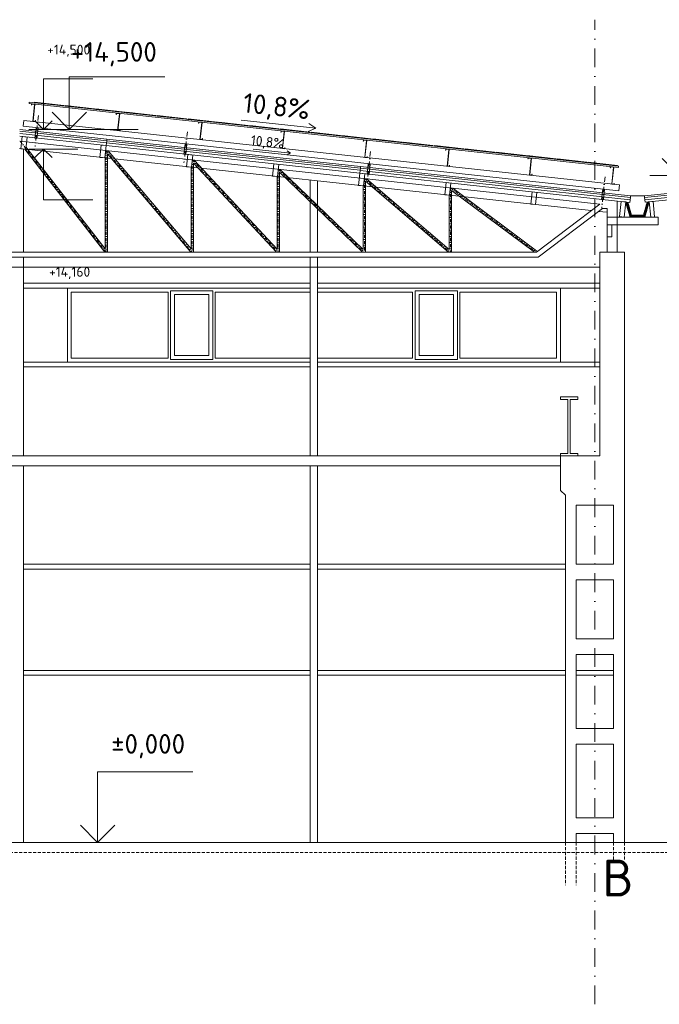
# Model space of a CAD drawing. Header units: millimetres. Extents: x -746391 to 410178, y -169697 to 100555.
# Tile 155 of 179: x 338028 to 351038, y -169697 to -149677. Entities that reach past the tile are written whole.
import ezdxf
from ezdxf.enums import TextEntityAlignment as Align

# ---------------------------------------------------------------- set-up
doc = ezdxf.new("R2010")
doc.units = ezdxf.units.MM
for name, pattern in [('CENTERX2', [101.6, 63.5, -12.7, 12.7, -12.7]), ('DASHDOT', [25.4, 12.7, -6.35, 0, -6.35]), ('HIDDEN', [9.525, 6.35, -3.175])]:
    doc.linetypes.add(name, pattern=pattern)
doc.layers.get('0').update_dxf_attribs({"color": 9})
for name, color, linetype, lineweight in [('A99_FVE_řez', 9, 'Continuous', 5), ('A99_N_kce-pohl', 9, 'Continuous', 9), ('A99_N_kce-rez-sil', 9, 'Continuous', 18), ('A99_N_koty-100', 9, 'Continuous', 9), ('A99_N_koty-200-vysk', 9, 'Continuous', 9), ('A99_N_koty-vysk', 9, 'Continuous', 5), ('A99_N_sraf', 9, 'Continuous', 0), ('A99_N_txt-popis-200', 9, 'Continuous', 5), ('A99_S_kce-pohl', 9, 'Continuous', 5), ('A99_S_kce-rez-sil', 9, 'Continuous', 15), ('A99_S_osy', 9, 'CENTERX2', 5), ('A99_S_sraf', 9, 'Continuous', 9)]:
    doc.layers.add(name, color=color, linetype=linetype, lineweight=lineweight)
doc.styles.add('A99_kota', font='isocpeur.ttf', dxfattribs={"height": 2})
doc.styles.add('ad_popis 100', font='isocpeur.ttf', dxfattribs={"height": 200})
doc.linetypes.add('IZOLACE', pattern='A,0.00254,-2.54,[134,ltypeshp.shx,S=2.54,R=0,X=-2.54,Y=0],-5.08,[134,ltypeshp.shx,S=2.54,R=180,X=2.54,Y=0],-2.54', length=10.16254)

# ---------------------------------------------------------------- blocks, each defined once
blk = doc.blocks.new('*U24')
at = {"color": 0, "linetype": 'ByBlock', "lineweight": -2}
blk.add_line((-3, 0), (7, 0), dxfattribs=at)
for points in [[(-1.75, -1.75), (0, 0), (1.75, -1.75)], [(0, 0), (0, -10.3), (0, -10.3), (10, -10.3)]]:
    blk.add_lwpolyline(points, dxfattribs=at)
at = {"color": 0, "linetype": 'ByBlock', "lineweight": -2, "style": 'A99_kota'}
for tag, p in [('VYSKA', (9.5, -7.55)), ('POPIS', (9.5, -10.8))]:
    blk.add_attdef(tag, text='', height=2, dxfattribs=at).set_placement(p, align=Align.TOP_RIGHT)
blk = doc.blocks.new('*U23')
at = {"color": 0, "linetype": 'ByBlock', "lineweight": -2}
blk.add_line((-3, 0), (7, 0), dxfattribs=at)
for points in [[(0, 0), (0, 10.3), (0, 10.3), (10, 10.3)], [(-1.75, 1.75), (0, 0), (1.75, 1.75)]]:
    blk.add_lwpolyline(points, dxfattribs=at)
at = {"color": 0, "linetype": 'ByBlock', "lineweight": -2, "style": 'A99_kota'}
for tag, p in [('VYSKA', (9.5, 13.05)), ('POPIS', (9.5, 9.8))]:
    blk.add_attdef(tag, text='', height=2, dxfattribs=at).set_placement(p, align=Align.TOP_RIGHT)
blk = doc.blocks.new('*U64')
at = {"color": 0, "linetype": 'ByBlock', "lineweight": -2}
blk.add_line((-3, 0), (7, 0), dxfattribs=at)
for points in [[(0, 0), (0, 5.35), (0, 5.35), (9.7, 5.35)], [(-1.75, 1.75), (0, 0), (1.75, 1.75)]]:
    blk.add_lwpolyline(points, dxfattribs=at)
at = {"color": 0, "linetype": 'ByBlock', "lineweight": -2, "style": 'A99_kota'}
blk.add_attdef('POPIS', text='', height=2, rotation=360, dxfattribs=at).set_placement((9.2, 5.85), align=Align.BOTTOM_RIGHT)
blk.add_attdef('VYSKA', text='', height=2, rotation=360, dxfattribs=at).set_placement((9.2, 4.6), align=Align.TOP_RIGHT)
blk = doc.blocks.new('*U31')
at = {"color": 0, "linetype": 'ByBlock', "lineweight": -2}
blk.add_line((-3, 0), (7, 0), dxfattribs=at)
for points in [[(0, 0), (0, 7.2), (0, 7.2), (9.7, 7.2)], [(-1.75, 1.75), (0, 0), (1.75, 1.75)]]:
    blk.add_lwpolyline(points, dxfattribs=at)
at = {"color": 0, "linetype": 'ByBlock', "lineweight": -2, "style": 'A99_kota'}
for tag, p in [('VYSKA', (9.2, 9.95)), ('POPIS', (9.2, 6.7))]:
    blk.add_attdef(tag, text='', height=2, dxfattribs=at).set_placement(p, align=Align.TOP_RIGHT)
blk = doc.blocks.new('*U47')
at = {"color": 0, "linetype": 'ByBlock', "lineweight": -2}
blk.add_line((-3, 0), (7, 0), dxfattribs=at)
for points in [[(0, 0), (0, 5), (0, 5), (9.7, 5)], [(-1.75, 1.75), (0, 0), (1.75, 1.75)]]:
    blk.add_lwpolyline(points, dxfattribs=at)
at = {"color": 0, "linetype": 'ByBlock', "lineweight": -2, "style": 'A99_kota'}
for tag, p in [('VYSKA', (9.2, 7.75)), ('POPIS', (9.2, 4.5))]:
    blk.add_attdef(tag, text='', height=2, dxfattribs=at).set_placement(p, align=Align.TOP_RIGHT)

msp = doc.modelspace()

# ---------------------------------------------------------------- hatches: boundary and pattern name
at = {"layer": 'A99_S_sraf', "lineweight": 0, "transparency": 33554562}
h = msp.add_hatch(dxfattribs=at)
h.set_pattern_fill('HONEY', color=256, scale=75, angle=-90)
h.set_pattern_definition([(182.86, (350454.036, -153570.069), (-13.63988, -8.81053), [9.375, -18.75]), (302.86, (350454.036, -153570.069), (14.45009, -7.40722), [9.375, -18.75]), (242.86, (350454.036, -153570.069), (0.8102, -16.21775), [-18.75, 9.375])])
h.paths.add_polyline_path([(350442.4, -153692.5), (350743.3, -153691.2), (350832.9, -153381.8), (350790, -153386.1), (350712.6, -153653.5), (350472.7, -153653.5), (350395.8, -153387.8), (350352.8, -153383.2)])

# ---------------------------------------------------------------- linework, layer by layer
at = {"layer": 'A99_FVE_řez', "lineweight": 5, "ltscale": 2}
for points in [[(350205.8, -152683.2), (338218.5, -151384.2), (338221.7, -151354.4), (350209, -152653.4)], [(338332.3, -151401.6), (338272.6, -151395.1), (338270.4, -151415), (338265.5, -151414.5), (338268.2, -151389.6), (338337.8, -151397.1), (338300.6, -151740.1), (338340.4, -151744.4), (338342.5, -151724.6), (338347.5, -151725.1), (338344.8, -151750), (338295.1, -151744.6), (338332.3, -151401.6)], [(338326.1, -151365.7), (338327.2, -151355.8), (338923.7, -151420.4), (338922.6, -151430.3)], [(338949.9, -151433.3), (338951, -151423.4), (339547.5, -151488), (339546.4, -151497.9)], [(339576.3, -151501.2), (339577.3, -151491.2), (340173.8, -151555.9), (340172.8, -151565.8)], [(350230.2, -153037.9), (338111.2, -151724.6), (338098.2, -151843.9), (350217.3, -153157.2)], [(340057.2, -151588.5), (339997.5, -151582), (339995.4, -151601.9), (339990.4, -151601.4), (339993.1, -151576.5), (340062.7, -151584.1), (340025.5, -151927.1), (340065.3, -151931.4), (340067.4, -151911.5), (340072.4, -151912), (340069.7, -151936.9), (340020, -151931.5), (340057.2, -151588.5)], [(340200.1, -151568.8), (340201.2, -151558.8), (340797.7, -151623.5), (340796.6, -151633.4)], [(340824, -151636.4), (340825, -151626.4), (341421.5, -151691.1), (341420.5, -151701)], [(341450.3, -151704.3), (341451.4, -151694.3), (342047.9, -151759), (342046.8, -151768.9)], [(341732.3, -151770), (341672.7, -151763.6), (341670.5, -151783.4), (341665.6, -151782.9), (341668.3, -151758.1), (341737.9, -151765.6), (341700.7, -152108.6), (341740.5, -152112.9), (341742.6, -152093), (341747.6, -152093.6), (341744.9, -152118.4), (341695.2, -152113), (341732.3, -151770)], [(342079.1, -151772.4), (342080.2, -151762.5), (342676.7, -151827.1), (342675.6, -151837)], [(342705.4, -151840.3), (342706.5, -151830.3), (343303, -151895), (343302, -151904.9)], [(343329.3, -151907.9), (343330.4, -151897.9), (343926.9, -151962.6), (343925.8, -151972.5)], [(343407.5, -151951.6), (343347.9, -151945.1), (343345.7, -151965), (343340.8, -151964.4), (343343.5, -151939.6), (343413.1, -151947.1), (343375.9, -152290.1), (343415.6, -152294.4), (343417.8, -152274.6), (343422.8, -152275.1), (343420.1, -152299.9), (343370.4, -152294.6), (343407.5, -151951.6)], [(343955.6, -151975.8), (343956.7, -151965.8), (344553.2, -152030.5), (344552.1, -152040.4)], [(344579.5, -152043.4), (344580.6, -152033.4), (345177.1, -152098.1), (345176, -152108)], [(345082.7, -152133.1), (345023.1, -152126.6), (345020.9, -152146.5), (345016, -152146), (345018.7, -152121.1), (345088.2, -152128.7), (345051.1, -152471.7), (345090.8, -152476), (345093, -152456.1), (345098, -152456.6), (345095.3, -152481.5), (345045.6, -152476.1), (345082.7, -152133.1)], [(345807.3, -152176.4), (345808.4, -152166.5), (345211.9, -152101.8), (345210.8, -152111.8)], [(346431.1, -152244), (346432.2, -152234.1), (345835.7, -152169.4), (345834.6, -152179.4)], [(347062.4, -152312.4), (347063.5, -152302.5), (346467, -152237.8), (346465.9, -152247.8)], [(346757.9, -152314.6), (346698.3, -152308.2), (346696.1, -152328.1), (346691.1, -152327.5), (346693.8, -152302.7), (346763.4, -152310.2), (346726.3, -152653.2), (346766, -152657.5), (346768.2, -152637.6), (346773.2, -152638.2), (346770.5, -152663), (346720.8, -152657.6), (346757.9, -152314.6)], [(347686.3, -152380), (347687.4, -152370.1), (347090.9, -152305.4), (347089.8, -152315.4)], [(348312.6, -152447.9), (348313.7, -152438), (347717.2, -152373.3), (347716.1, -152383.3)], [(348936.5, -152515.5), (348937.5, -152505.6), (348341, -152440.9), (348340, -152450.9)], [(348433.1, -152496.2), (348373.5, -152489.7), (348371.3, -152509.6), (348366.3, -152509), (348369, -152484.2), (348438.6, -152491.7), (348401.5, -152834.7), (348441.2, -152839), (348443.4, -152819.2), (348448.4, -152819.7), (348445.7, -152844.5), (348395.9, -152839.2), (348433.1, -152496.2)], [(349562.8, -152583.4), (349563.9, -152573.4), (348967.4, -152508.8), (348966.3, -152518.7)], [(350184.2, -152650.7), (350185.2, -152640.8), (349588.7, -152576.1), (349587.7, -152586.1)], [(350105.8, -152677.4), (350046.2, -152671), (350044, -152690.9), (350039, -152690.3), (350041.7, -152665.5), (350111.3, -152673), (350074.2, -153016), (350113.9, -153020.3), (350116.1, -153000.4), (350121.1, -153001), (350118.4, -153025.8), (350068.7, -153020.4), (350105.8, -152677.4)]]:
    msp.add_lwpolyline(points, close=True, dxfattribs=at)
at = {"layer": 'A99_FVE_řez', "linetype": 'DASHDOT', "lineweight": 5, "ltscale": 8}
for points in [[(338408.5, -151626.2), (338340.1, -152257.6)], [(341438.3, -151954.6), (341369.8, -152585.9)], [(345163.1, -152358.2), (345094.7, -152989.5)], [(349933.5, -152875.2), (349865.1, -153506.5)]]:
    msp.add_lwpolyline(points, dxfattribs=at)
at = {"layer": 'A99_FVE_řez', "lineweight": 5}
for points in [[(338361.1, -151877.6), (338400.9, -151881.9), (338378.3, -152090.7), (338338.5, -152086.4)], [(341390.9, -152205.9), (341430.7, -152210.2), (341408, -152419), (341368.3, -152414.7)], [(345115.7, -152609.6), (345155.5, -152613.9), (345132.9, -152822.7), (345093.1, -152818.4)], [(349925.9, -153130.8), (349886.2, -153126.5), (349863.5, -153335.3), (349903.3, -153339.6)]]:
    msp.add_lwpolyline(points, close=True, dxfattribs=at)
at = {"layer": 'A99_N_kce-pohl', "lineweight": 5}
for p, q in [((339798.3, -152138.8), (344958.1, -152698)), ((344961.9, -152663.2), (339802.1, -152104)), ((339794, -152178.6), (344953.8, -152737.7))]:
    msp.add_line(p, q, dxfattribs=at)
at = {"layer": 'A99_N_kce-pohl'}
for p, q in [((343937.5, -155137.5), (338102.5, -155137.5)), ((338997.5, -156637.5), (338997.5, -155137.5)), ((338997.5, -155137.5), (343937.5, -155137.5)), ((344087.5, -155137.5), (349027.5, -155137.5)), ((349027.5, -155137.5), (349027.5, -156637.5)), ((339077.5, -155217.5), (339077.5, -156557.5)), ((341045, -155217.5), (339077.5, -155217.5)), ((341045, -156557.5), (341045, -155217.5)), ((343937.5, -155217.5), (342005, -155217.5)), ((342005, -156557.5), (342005, -155217.5)), ((344087.5, -155217.5), (346020, -155217.5)), ((346020, -156557.5), (346020, -155217.5)), ((346980, -155217.5), (348947.5, -155217.5)), ((346980, -156557.5), (346980, -155217.5)), ((348947.5, -155217.5), (348947.5, -156557.5)), ((343937.5, -156637.5), (338102.5, -156637.5)), ((343937.5, -156637.5), (338997.5, -156637.5)), ((339077.5, -156557.5), (341045, -156557.5)), ((342005, -156557.5), (343937.5, -156557.5)), ((346020, -156557.5), (344087.5, -156557.5)), ((349027.5, -156637.5), (344087.5, -156637.5)), ((348947.5, -156557.5), (346980, -156557.5))]:
    msp.add_line(p, q, dxfattribs=at)
at = {"layer": 'A99_N_kce-pohl', "lineweight": 5}
for points in [[(339798.3, -152138.8), (339802.1, -152104)], [(344958.1, -152698), (344961.9, -152663.2)], [(344961.9, -152663.2), (350452, -153258.1)], [(350736.5, -153291), (350733.1, -153256.2), (352743, -153055.2), (352752.5, -153149.7)], [(350448.5, -153292.9), (350452, -153258.1)], [(350452, -153258.1), (350733.3, -153258.1)]]:
    msp.add_lwpolyline(points, dxfattribs=at)
at = {"layer": 'A99_N_kce-pohl'}
for points in [[(341955, -156587.5), (341095, -156587.5), (341095, -155187.5), (341955, -155187.5)], [(341875, -156507.5), (341175, -156507.5), (341175, -155267.5), (341875, -155267.5)], [(346070, -156587.5), (346930, -156587.5), (346930, -155187.5), (346070, -155187.5)], [(346150, -156507.5), (346850, -156507.5), (346850, -155267.5), (346150, -155267.5)]]:
    msp.add_lwpolyline(points, close=True, dxfattribs=at)
at = {"layer": 'A99_N_kce-rez-sil'}
for p, q in [((338027.5, -151946.9), (339798.3, -152138.8)), ((350448.5, -153292.9), (344958.1, -152698)), ((350438.6, -153392.4), (344947.4, -152797.4))]:
    msp.add_line(p, q, dxfattribs=at)
at = {"layer": 'A99_N_kce-rez-sil', "lineweight": 5}
msp.add_lwpolyline([(339802.1, -152104), (338027.5, -151911.7)], dxfattribs=at)
at = {"layer": 'A99_N_kce-rez-sil'}
for points in [[(339787.6, -152238.2), (338027.5, -152047.5)], [(339787.6, -152238.2), (339798.3, -152138.8)], [(344947.4, -152797.4), (344958.1, -152698)], [(350746.5, -153390.5), (352756.5, -153189.5), (352746.5, -153090), (350736.5, -153291), (350746.5, -153390.5)], [(350438.6, -153392.4), (350448.5, -153292.9)]]:
    msp.add_lwpolyline(points, dxfattribs=at)
at = {"layer": 'A99_N_koty-100'}
for points in [[(343537.2, -152392.8), (342776.7, -152309.8)], [(343537.2, -152392.8), (343467, -152344.9)], [(343537.2, -152392.8), (343458.3, -152424.5)]]:
    msp.add_lwpolyline(points, dxfattribs=at)
at = {"layer": 'A99_N_koty-200-vysk', "lineweight": 5}
for points in [[(344051.1, -151884.4), (342530, -151719.5)], [(344051.1, -151884.4), (343893.4, -151947.8)], [(344051.1, -151884.4), (343910.6, -151788.7)]]:
    msp.add_lwpolyline(points, dxfattribs=at)
at = {"layer": 'A99_N_sraf', "color": 1, "linetype": 'IZOLACE', "lineweight": 0, "ltscale": 3}
for points in [[(338028, -151992.2), (339793.5, -152183.6)], [(350444.1, -153337.7), (344953.3, -152742.7)], [(350741.5, -153340.7), (352751.5, -153139.7)]]:
    msp.add_lwpolyline(points, dxfattribs=at)
at = {"layer": 'A99_S_kce-pohl'}
for p, q in [((349827.5, -153426.8), (338027.5, -152148.1)), ((349654.5, -153558.9), (338027.4, -152299)), ((338102.5, -152306.5), (338102.5, -154407.5)), ((338131.4, -152310.2), (339756.6, -154407.5)), ((338155.4, -152259.6), (339763.3, -154334.4)), ((339787.6, -152238.2), (344947.4, -152797.4)), ((339824.3, -152342.8), (341513.3, -154339.2)), ((339763.3, -152487.1), (339763.3, -154334.4)), ((339813.3, -152407.2), (339813.3, -154407.5)), ((339813.3, -152407.2), (341505.5, -154407.5)), ((341576.3, -152532.7), (343263.3, -154344)), ((341513.3, -152676.7), (341513.3, -154339.2)), ((341563.3, -152592.1), (341563.3, -154407.5)), ((341563.3, -152592.1), (343254.1, -154407.5)), ((343328.8, -152722.6), (345013.3, -154348.6)), ((343263.3, -152866.3), (343263.3, -154344)), ((343313.3, -152777.1), (343313.3, -154407.5)), ((343313.3, -152777.1), (345002.3, -154407.5)), ((343937.5, -152938.8), (343937.5, -154407.5)), ((345082.3, -152912.6), (346763.3, -154353.2)), ((344087.5, -152955.1), (344087.5, -154407.5)), ((345013.3, -153056), (345013.3, -154348.6)), ((345063.3, -152962.2), (345063.3, -154407.5)), ((345063.3, -152962.2), (346749.9, -154407.5)), ((346813.3, -153147.4), (346813.3, -154407.5)), ((346813.3, -153147.4), (348496.6, -154407.5)), ((346837.1, -153102.7), (348538.3, -154376.3)), ((346763.3, -153245.6), (346763.3, -154353.2)), ((348538.3, -154407.5), (349827.5, -153426.8)), ((348572, -154507.5), (349878.6, -153513.6)), ((349977.5, -153513.6), (349878.6, -153513.6)), ((349977.5, -154407.5), (349977.5, -153513.6)), ((350177.5, -154407.5), (350177.5, -153364.2)), ((349977.5, -153593.4), (349799.1, -153574)), ((327483, -154507.5), (348572, -154507.5)), ((327516.7, -154407.5), (348538.3, -154407.5)), ((338102.5, -154507.5), (338102.5, -158547.5)), ((343937.5, -154507.5), (343937.5, -158547.5)), ((344087.5, -154507.5), (344087.5, -158547.5)), ((349827.5, -154407.5), (349827.5, -158547.5)), ((349827.5, -154407.5), (350327.5, -154407.5)), ((350327.5, -154407.5), (350327.5, -166407.5)), ((326227.5, -154707.5), (349827.5, -154707.5)), ((343937.5, -155037.5), (338102.5, -155037.5)), ((349827.5, -155037.5), (344087.5, -155037.5)), ((349827.5, -155137.5), (344087.5, -155137.5)), ((343937.5, -156737.5), (338102.5, -156737.5)), ((349827.5, -156637.5), (344087.5, -156637.5)), ((349827.5, -156737.5), (344087.5, -156737.5)), ((349027.5, -158547.5), (327027.5, -158547.5)), ((349027.5, -158547.5), (349827.5, -158547.5)), ((349027.5, -158547.5), (349027.5, -159247.5)), ((349027.5, -158747.5), (327027.5, -158747.5)), ((338102.5, -158747.5), (338102.5, -166407.5)), ((343937.5, -158747.5), (343937.5, -166407.5)), ((344087.5, -158747.5), (344087.5, -166407.5)), ((349027.5, -159247.5), (349127.5, -159347.5)), ((349127.5, -159347.5), (349127.5, -166407.5)), ((349347.5, -159547.5), (349347.5, -160747.5)), ((350107.5, -159547.5), (349347.5, -159547.5)), ((350107.5, -159547.5), (350107.5, -160747.5)), ((343937.5, -160747.5), (338102.5, -160747.5)), ((349127.5, -160747.5), (344087.5, -160747.5)), ((350107.5, -160747.5), (349347.5, -160747.5)), ((343937.5, -160847.5), (338102.5, -160847.5)), ((349127.5, -160847.5), (344087.5, -160847.5)), ((349347.5, -161067.5), (349347.5, -162267.5)), ((350107.5, -161067.5), (349347.5, -161067.5)), ((350107.5, -161067.5), (350107.5, -162267.5)), ((350107.5, -162267.5), (349347.5, -162267.5)), ((349347.5, -162587.5), (349347.5, -164087.5)), ((350107.5, -162587.5), (349347.5, -162587.5)), ((350107.5, -162587.5), (350107.5, -164087.5)), ((343937.5, -162907.5), (338102.5, -162907.5)), ((349127.5, -162907.5), (344087.5, -162907.5)), ((349347.5, -162907.5), (350107.5, -162907.5)), ((343937.5, -163007.5), (338102.5, -163007.5)), ((349127.5, -163007.5), (344087.5, -163007.5)), ((349347.5, -163007.5), (350107.5, -163007.5)), ((350107.5, -164087.5), (349347.5, -164087.5)), ((349347.5, -164407.5), (349347.5, -165907.5)), ((350107.5, -164407.5), (349347.5, -164407.5)), ((350107.5, -164407.5), (350107.5, -165907.5)), ((350107.5, -165907.5), (349347.5, -165907.5)), ((349347.5, -166227.5), (349347.5, -166407.5)), ((350107.5, -166227.5), (349347.5, -166227.5)), ((350107.5, -166227.5), (350107.5, -166407.5))]:
    msp.add_line(p, q, dxfattribs=at)
at = {"layer": 'A99_S_kce-pohl', "linetype": 'DASHDOT', "ltscale": 5}
for p, q in [((338038.3, -152149.3), (339788.3, -154407.5)), ((339788.3, -152338.9), (339788.3, -154407.5)), ((339788.3, -152338.9), (341538.3, -154407.5)), ((341538.3, -152528.5), (341538.3, -154407.5)), ((341538.3, -152528.5), (343288.3, -154407.5)), ((343288.3, -152718.2), (343288.3, -154407.5)), ((343288.3, -152718.2), (345038.3, -154407.5)), ((345038.3, -152907.8), (345038.3, -154407.5)), ((345038.3, -152907.8), (346788.3, -154407.5)), ((346788.3, -153097.5), (346788.3, -154407.5)), ((346788.3, -153097.5), (348538.3, -154407.5))]:
    msp.add_line(p, q, dxfattribs=at)
at = {"layer": 'A99_S_kce-pohl'}
msp.add_lwpolyline([(351017.5, -153692.5), (351017.5, -153847.5), (349977.5, -153847.5), (349977.5, -153692.5)], close=True, dxfattribs=at)
at = {"layer": 'A99_S_kce-rez-sil', "linetype": 'Continuous'}
for p, q in [((349027.5, -157347.5), (349377.5, -157347.5)), ((349027.5, -157347.5), (349027.5, -157397.5)), ((349377.5, -157347.5), (349377.5, -157397.5)), ((349027.5, -157397.5), (349177.5, -157397.5)), ((349177.5, -157397.5), (349177.5, -158497.5)), ((349227.5, -157397.5), (349227.5, -158497.5)), ((349377.5, -157397.5), (349227.5, -157397.5)), ((349027.5, -158547.5), (349027.5, -158497.5)), ((349027.5, -158497.5), (349177.5, -158497.5)), ((349027.5, -158547.5), (349377.5, -158547.5)), ((349377.5, -158497.5), (349227.5, -158497.5)), ((349377.5, -158547.5), (349377.5, -158497.5))]:
    msp.add_line(p, q, dxfattribs=at)
at = {"layer": 'A99_S_kce-rez-sil', "color": 7, "linetype": 'Continuous', "lineweight": 15}
msp.add_line((325727.5, -166407.5), (352757.5, -166407.5), dxfattribs=at)
at = {"layer": 'A99_S_kce-rez-sil', "color": 7, "linetype": 'HIDDEN', "lineweight": 5, "ltscale": 10}
msp.add_line((325727.5, -166607.5), (409977.5, -166607.5), dxfattribs=at)
at = {"layer": 'A99_S_kce-rez-sil', "lineweight": 20}
for points in [[(338077.2, -152052.9), (338050.3, -152301.4), (338149.7, -152312.2), (338176.6, -152063.7)], [(339688.1, -152227.5), (339661.2, -152476), (339760.6, -152486.8), (339787.6, -152238.2)], [(341449.6, -152418.3), (341422.7, -152666.9), (341522.1, -152677.7), (341549, -152429.1)], [(343199.6, -152608), (343172.7, -152856.5), (343272.1, -152867.3), (343299, -152618.8)], [(344947.4, -152797.4), (344921.8, -153046.1), (345021.2, -153056.8), (345048.1, -152808.3)], [(346699.6, -152987.3), (346672.7, -153235.8), (346772.1, -153246.6), (346799, -152998)], [(348449.6, -153176.9), (348422.7, -153425.5), (348522.1, -153436.2), (348549, -153187.7)]]:
    msp.add_lwpolyline(points, close=True, dxfattribs=at)
at = {"layer": 'A99_S_kce-rez-sil', "linetype": 'Continuous', "lineweight": 13}
for points in [[(350262.3, -153373.3), (350354.2, -153383.3), (350320.8, -153691.4), (350228.9, -153681.5)], [(350831.1, -153382), (350910.7, -153374.1), (350942, -153687.5), (350862.4, -153695.5)], [(349977.5, -153847.5), (349977.5, -154092.5), (350072.5, -154092.5), (350072.5, -153847.5)]]:
    msp.add_lwpolyline(points, close=True, dxfattribs=at)
at = {"layer": 'A99_S_kce-rez-sil', "linetype": 'Continuous', "lineweight": 5}
for points in [[(350832.9, -153381.8), (350742.9, -153692.5), (350442.4, -153692.5), (350352.8, -153383.2)], [(350395.8, -153387.8), (350472.7, -153653.5), (350712.6, -153653.5), (350790, -153386.1)]]:
    msp.add_lwpolyline(points, dxfattribs=at)
at = {"layer": 'A99_S_kce-rez-sil', "color": 7, "linetype": 'HIDDEN', "lineweight": 5, "ltscale": 10}
for points in [[(349127.5, -166407.5), (349127.5, -167277.5)], [(349347.5, -166407.5), (349347.5, -167277.5)], [(350107.5, -166407.5), (350107.5, -167277.5)], [(350327.5, -166407.5), (350327.5, -167277.5)]]:
    msp.add_lwpolyline(points, dxfattribs=at)
at = {"layer": 'A99_S_osy', "linetype": 'DASHDOT', "lineweight": 5, "ltscale": 30}
msp.add_lwpolyline([(349727.5, -169697.3), (349727.5, -149677.3)], dxfattribs=at)

# ---------------------------------------------------------------- block references
at = {"layer": 'A99_N_koty-200-vysk', "lineweight": 5}
ref = msp.add_blockref('*U64', (339037.5, -151907.5), dxfattribs=dict(at, xscale=200, yscale=200, zscale=200))
ref.add_attrib('VYSKA', '+14,500', dxfattribs={"layer": '0', "color": 0, "linetype": 'ByBlock', "lineweight": -2, "height": 400, "style": 'A99_kota'}).set_placement((340817.6, -150132.5), align=Align.TOP_RIGHT)
ref = msp.add_blockref('*U47', (351447.5, -152847.5), dxfattribs=dict(at, xscale=200, yscale=200, zscale=200))
ref.add_attrib('VYSKA', '+13,560', dxfattribs={"layer": '0', "color": 0, "linetype": 'ByBlock', "lineweight": -2, "height": 400, "style": 'A99_kota'}).set_placement((353227.6, -151522.5), align=Align.TOP_RIGHT)
ref = msp.add_blockref('*U31', (339612.5, -166407.5), dxfattribs=dict(at, xscale=200, yscale=200, zscale=200))
ref.add_attrib('VYSKA', '±0,000', dxfattribs={"layer": '0', "color": 0, "linetype": 'ByBlock', "lineweight": -2, "height": 400, "style": 'A99_kota'}).set_placement((341392.6, -164202.5), align=Align.TOP_RIGHT)
at = {"layer": 'A99_N_koty-vysk', "lineweight": 5}
ref = msp.add_blockref('*U23', (338512.5, -151907.5), dxfattribs=dict(at, xscale=100, yscale=100, zscale=100))
ref.add_attrib('VYSKA', '+14,500', dxfattribs={"layer": '0', "color": 0, "linetype": 'ByBlock', "lineweight": -2, "height": 200, "style": 'A99_kota'}).set_placement((339462.4, -150185.8), align=Align.TOP_RIGHT)
ref = msp.add_blockref('*U24', (338512.5, -152307.1), dxfattribs=dict(at, xscale=100, yscale=100, zscale=100))
ref.add_attrib('VYSKA', '+14,160', dxfattribs={"layer": '0', "color": 0, "linetype": 'ByBlock', "lineweight": -2, "height": 200, "style": 'A99_kota'}).set_placement((339462.4, -154703.8), align=Align.TOP_RIGHT)

# ---------------------------------------------------------------- texts
at = {"layer": 'A99_N_koty-100', "insert": (343418.5, -152098.2), "char_height": 200, "attachment_point": 3, "rotation": 353.76928, "style": 'ad_popis 100'}
msp.add_mtext_dynamic_manual_height_columns('10,8%', width=645, gutter_width=1000, heights=[0], dxfattribs=at)
at = {"layer": 'A99_N_koty-200-vysk', "lineweight": 5, "insert": (343949.4, -151309.8), "char_height": 400, "attachment_point": 3, "rotation": 353.76928, "style": 'ad_popis 100'}
msp.add_mtext_dynamic_manual_height_columns('10,8%', width=1290, gutter_width=2000, heights=[0], dxfattribs=at)

# ---------------------------------------------------------------- next in the draw order: texts
at = {"layer": 'A99_N_txt-popis-200', "color": 1, "lineweight": 0, "insert": (349877.5, -166754), "char_height": 750, "width": 465, "attachment_point": 1, "style": 'ad_popis 100', "bg_fill": 3, "box_fill_scale": 1, "bg_fill_color": 256, "bg_fill_transparency": 0}
msp.add_mtext('B', dxfattribs=at)

doc.saveas('drawing.dxf')
